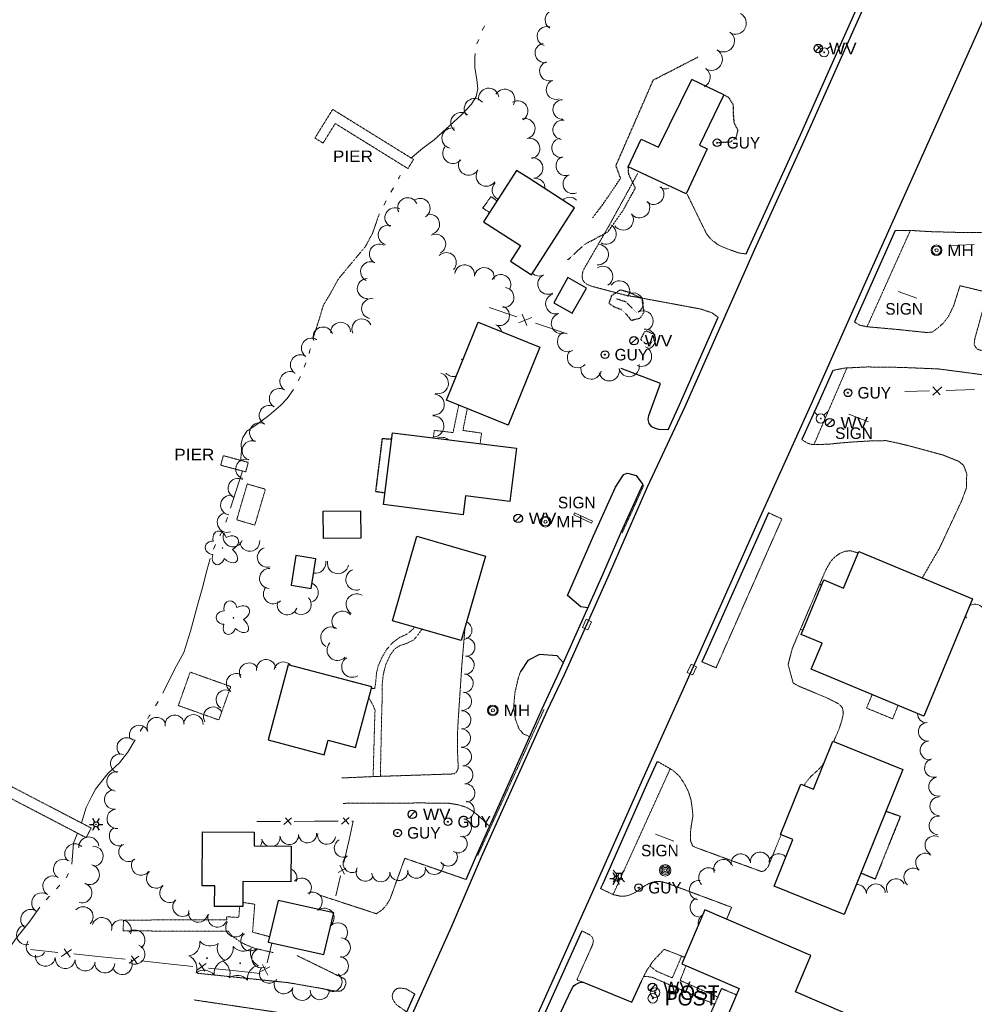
# Model space of a CAD drawing. Extents: x 386588 to 390135, y 96998 to 113606.
# Tile 52 of 93: x 388029 to 388426, y 102284 to 102694. Entities that reach past the tile are written whole.
import ezdxf
from ezdxf.enums import TextEntityAlignment as Align

# ---------------------------------------------------------------- set-up
doc = ezdxf.new("R2010")
doc.units = 0
doc.header["$MEASUREMENT"] = 0
for name, pattern in [('Wisdot1', [0.0625, 0.03125, -0.03125]), ('Wisdot3', [0.1875, 0.125, -0.0625]), ('Wisdot5', [0.1, 0.05, -0.05]), ('Wisdot6', [0.375, 0.125, -0.0625, 0.03125, -0.0625, 0.03125, -0.0625])]:
    doc.linetypes.add(name, pattern=pattern)
for name, color, linetype, lineweight in [('E_BLD', 241, 'Continuous', 25), ('E_DRN', 40, 'Continuous', 15), ('E_DTM_SlopeBottom', 3, 'Wisdot1', 25), ('E_DTM_SlopeTop', 3, 'Wisdot1', 25), ('E_DWY', 2, 'Wisdot3', 15), ('E_LAND_Vegetation', 3, 'Continuous', 15), ('E_LTG', 21, 'Continuous', 25), ('E_MISCPROP', 30, 'Continuous', 15), ('E_MISCPROP_HvyDash', 241, 'Wisdot3', 25), ('E_MISCPROP_Railing', 30, 'Continuous', 15), ('E_PATH_Sidewalk', 2, 'Wisdot5', 15), ('E_RDWY', 21, 'Continuous', 25), ('E_RDWY_AsphConc', 200, 'Continuous', 25), ('E_RDWY_C_and_G', 21, 'Continuous', 25), ('E_SGN', 21, 'Continuous', 15), ('E_STRUCT_Pier', 7, 'Wisdot3', 25), ('E_UTL_AG_Bold', 30, 'Continuous', 25), ('E_UTL_EGuyWire', 200, 'Continuous', 25), ('E_UTL_MH', 30, 'Continuous', 15), ('E_UTL_W', 5, 'Continuous', 25), ('E_UTL_WHydrant', 4, 'Continuous', 15), ('E_WTR', 4, 'Wisdot6', 15), ('E_WTR_Dock_Pier', 4, 'Wisdot3', 15), ('E_WTR_Elevations', 4, 'Continuous', 15), ('E_WTR_FlowLine', 4, 'Wisdot6', 15)]:
    doc.layers.add(name, color=color, linetype=linetype, lineweight=lineweight)
doc.styles.add('Style-dot_font5', font='dot_font5.shx')

# ---------------------------------------------------------------- blocks, each defined once
blk = doc.blocks.new('GUY')
at = {"layer": 'E_UTL_EGuyWire'}
for radius in [4, 0.5]:
    blk.add_circle((0, 0), radius, dxfattribs=at)
at = {"layer": 'E_UTL_EGuyWire', "style": 'Style-dot_font5'}
blk.add_text('GUY', height=12, dxfattribs=at).set_placement((10, 0), align=Align.MIDDLE_LEFT)
blk = doc.blocks.new('HYD')
at = {"layer": 'E_UTL_WHydrant'}
for p, q in [((-3.8, 3.8), (-8.3, 8.3)), ((3.8, 3.8), (8.3, 8.3))]:
    blk.add_line(p, q, dxfattribs=at)
for radius in [5.48, 0.42]:
    blk.add_circle((0, 0), radius, dxfattribs=at)
blk = doc.blocks.new('INLET')
at = {"layer": 'E_DRN', "flags": 128}
blk.add_lwpolyline([(-7.5, 10), (7.5, 10), (7.5, 0), (-7.5, 0)], close=True, dxfattribs=at)
blk = doc.blocks.new('LPOL')
at = {"layer": 'E_LTG'}
for p, q in [((-4, 0), (-1.5, 0)), ((-0.75, 1.3), (-2, 3.46)), ((0.75, 1.3), (2, 3.46)), ((1.5, 0), (4, 0)), ((-2, -3.46), (-0.75, -1.3)), ((2, -3.46), (0.75, -1.3))]:
    blk.add_line(p, q, dxfattribs=at)
for radius in [1.5, 1.5, 1.5, 0.125]:
    blk.add_circle((0, 0), radius, dxfattribs=at)
blk = doc.blocks.new('MH')
at = {"layer": 'E_UTL_MH'}
for radius in [5, 4, 1.5]:
    blk.add_circle((0, 0), radius, dxfattribs=at)
at = {"layer": 'E_UTL_MH', "style": 'Style-dot_font5', "width": 1.111111}
blk.add_text('MH', height=10.8, dxfattribs=at).set_placement((10, 0), align=Align.MIDDLE_LEFT)
blk = doc.blocks.new('PED')
at = {"layer": 'E_UTL_AG_Bold'}
for p, q in [((-2.5, 2.5), (-5.33, 5.33)), ((2.5, 2.5), (5.33, 5.33)), ((-2.5, -2.5), (-5.33, -5.33)), ((2.5, -2.5), (5.33, -5.33))]:
    blk.add_line(p, q, dxfattribs=at)
at = {"layer": 'E_UTL_AG_Bold', "flags": 128}
blk.add_lwpolyline([(-2.5, -2.5), (2.5, -2.5), (2.5, 2.5), (-2.5, 2.5)], close=True, dxfattribs=at)
blk = doc.blocks.new('PIER')
at = {"layer": 'E_STRUCT_Pier', "style": 'Style-dot_font5', "width": 1.111111}
blk.add_text('PIER', height=10.8, dxfattribs=at).set_placement((-16.77, -5.4))
blk = doc.blocks.new('CTRE')
at = {"layer": 'E_LAND_Vegetation'}
blk.add_circle((0, 0), 0.223, dxfattribs=at)
for centre, start, end in [((-11.97, 8.96), 280.2067, 5.97162), ((1.81, 14.92), 220.21132, 305.97623), ((13.83, 5.89), 160.21133, 245.97624), ((-13.83, -5.9), 340.21132, 65.97623), ((-1.81, -14.93), 40.21133, 125.97624)]:
    blk.add_arc(centre, 7.87, start, end, dxfattribs=at)
at = {"layer": 'E_LAND_Vegetation', "extrusion": (0, 0, -1)}
blk.add_arc((-12.03, -9.04), 7.87, 354.07279, 79.74889, dxfattribs=at)
blk = doc.blocks.new('POLE')
at = {"layer": 'E_MISCPROP'}
for radius in [4.46, 3.35, 2.23, 1.12]:
    blk.add_circle((0, 0), radius, dxfattribs=at)
blk = doc.blocks.new('SIGN')
at = {"layer": 'E_SGN', "lineweight": 13, "style": 'Style-dot_font5'}
blk.add_text('SIGN', height=12, dxfattribs=at).set_placement((0, 0), align=Align.MIDDLE_CENTER)
blk = doc.blocks.new('DTRE')
at = {"layer": 'E_LAND_Vegetation'}
blk.add_circle((-0.18, 0), 0.183, dxfattribs=at)
for centre, major_axis, ratio in [((-1.87, 5.32), (1.36, -4.98), 0.782863), ((4.06, 2.74), (-5.27, -2.93), 0.691916), ((-5.87, 0.15), (4.93, -0.12), 0.832022), ((-2.49, -5.24), (1.8, 4.86), 0.716896), ((3.54, -3.71), (-5.01, 4.58), 0.560249)]:
    blk.add_ellipse(centre, major_axis=major_axis, ratio=ratio, start_param=1.570796, end_param=4.712389, dxfattribs=at)
blk = doc.blocks.new('WV')
at = {"layer": 'E_UTL_W'}
blk.add_line((-2.83, -2.83), (2.83, 2.83), dxfattribs=at)
blk.add_circle((0, 0), 4, dxfattribs=at)
at = {"layer": 'E_UTL_W', "style": 'Style-dot_font5', "width": 1.111111}
blk.add_text('WV', height=10.8, dxfattribs=at).set_placement((10, 0), align=Align.MIDDLE_LEFT)

msp = doc.modelspace()

# ---------------------------------------------------------------- linework, layer by layer
at = {"layer": 'E_BLD', "ltscale": 5}
for p, q in [((388294.56, 102640.76), (388308.44, 102668.87)), ((388321.78, 102662.56), (388308.44, 102668.87)), ((388321.78, 102662.56), (388311.55, 102641.57)), ((388281.93, 102632.66), (388287.32, 102644.16)), ((388287.32, 102644.16), (388294.56, 102640.76)), ((388311.55, 102641.57), (388314.73, 102640.13)), ((388314.73, 102640.13), (388305.97, 102621.38)), ((388235.38, 102631.1), (388221.61, 102609.76)), ((388240.47, 102627.81), (388235.38, 102631.1)), ((388235.38, 102631.1), (388235.38, 102631.1)), ((388305.97, 102621.38), (388281.93, 102632.66)), ((388259.54, 102615.51), (388240.47, 102627.81)), ((388240.47, 102627.81), (388240.47, 102627.81)), ((388241.58, 102587.68), (388259.54, 102615.51)), ((388259.54, 102615.51), (388259.54, 102615.51)), ((388221.61, 102609.76), (388237.04, 102599.8)), ((388237.04, 102599.8), (388232.85, 102593.31)), ((388237.04, 102599.8), (388237.04, 102599.8)), ((388232.85, 102593.31), (388232.85, 102593.31)), ((388232.85, 102593.31), (388241.58, 102587.68)), ((388256.81, 102586.48), (388250.88, 102576.05)), ((388264.56, 102582.07), (388256.81, 102586.48)), ((388258.63, 102571.64), (388264.56, 102582.07)), ((388250.88, 102576.05), (388258.63, 102571.64)), ((388206.28, 102535.53), (388219.42, 102567.94)), ((388219.42, 102567.94), (388219.42, 102567.94)), ((388219.42, 102567.94), (388245.13, 102557.52)), ((388245.13, 102557.52), (388231.98, 102525.11)), ((388245.13, 102557.52), (388245.13, 102557.52)), ((388231.98, 102525.11), (388206.28, 102535.53)), ((388231.98, 102525.11), (388231.98, 102525.11)), ((388179.99, 102492), (388183.74, 102521.94)), ((388183.74, 102521.94), (388235.33, 102515.49)), ((388183.74, 102521.94), (388183.74, 102521.94)), ((388235.33, 102515.49), (388232.56, 102493.35)), ((388235.33, 102515.49), (388235.33, 102515.49)), ((388214.21, 102495.65), (388213.23, 102487.83)), ((388232.56, 102493.35), (388214.21, 102495.65)), ((388214.21, 102495.65), (388214.21, 102495.65)), ((388213.23, 102487.83), (388179.99, 102492)), ((388154.95, 102489.33), (388170.45, 102489.45)), ((388155.04, 102477.87), (388154.95, 102489.33)), ((388170.45, 102489.45), (388170.54, 102477.99)), ((388213.23, 102487.83), (388213.23, 102487.83)), ((388170.54, 102477.99), (388155.04, 102477.87)), ((388183.74, 102443.7), (388193.86, 102478.83)), ((388193.86, 102478.83), (388222.43, 102470.61)), ((388143.59, 102470.81), (388141.58, 102458.53)), ((388151.87, 102469.46), (388143.59, 102470.81)), ((388143.59, 102470.81), (388143.59, 102470.81)), ((388149.87, 102457.18), (388151.87, 102469.46)), ((388151.87, 102469.46), (388151.87, 102469.46)), ((388222.43, 102470.61), (388212.32, 102435.47)), ((388222.43, 102470.61), (388222.43, 102470.61)), ((388371.54, 102457.24), (388377.91, 102472.53)), ((388377.91, 102472.53), (388377.91, 102472.53)), ((388377.91, 102472.53), (388425.28, 102452.77)), ((388141.58, 102458.53), (388149.87, 102457.18)), ((388149.87, 102457.18), (388149.87, 102457.18)), ((388353.88, 102437.99), (388363.33, 102460.66)), ((388363.33, 102460.66), (388363.33, 102460.66)), ((388363.33, 102460.66), (388371.54, 102457.24)), ((388371.54, 102457.24), (388371.54, 102457.24)), ((388425.28, 102452.77), (388404.92, 102403.95)), ((388212.32, 102435.47), (388183.74, 102443.7)), ((388183.74, 102443.7), (388183.74, 102443.7)), ((388362.62, 102434.35), (388353.88, 102437.99)), ((388212.32, 102435.47), (388212.32, 102435.47)), ((388358.09, 102423.48), (388362.62, 102434.35)), ((388362.62, 102434.35), (388362.62, 102434.35)), ((388140.35, 102425.41), (388132, 102394.1)), ((388175.14, 102416.13), (388140.35, 102425.41)), ((388140.35, 102425.41), (388140.35, 102425.41)), ((388404.92, 102403.95), (388358.09, 102423.48)), ((388168.41, 102390.9), (388175.14, 102416.13)), ((388175.14, 102416.13), (388175.14, 102416.13)), ((388404.92, 102403.95), (388404.92, 102403.95)), ((388132, 102394.1), (388155.38, 102387.87)), ((388155.38, 102387.87), (388157, 102393.94)), ((388157, 102393.94), (388157, 102393.94)), ((388157, 102393.94), (388168.41, 102390.9)), ((388359.03, 102373.61), (388367.07, 102393.51)), ((388367.07, 102393.51), (388396.18, 102381.76)), ((388155.38, 102387.87), (388155.38, 102387.87)), ((388396.18, 102381.76), (388371.85, 102321.49)), ((388396.18, 102381.76), (388396.18, 102381.76)), ((388345.29, 102354.68), (388353.79, 102375.72)), ((388353.79, 102375.72), (388359.03, 102373.61)), ((388104.49, 102333.36), (388104.61, 102355.78)), ((388104.61, 102355.78), (388104.61, 102355.78)), ((388104.61, 102355.78), (388126.23, 102355.65)), ((388126.23, 102355.65), (388126.2, 102350)), ((388126.23, 102355.65), (388126.23, 102355.65)), ((388350.46, 102352.59), (388345.29, 102354.68)), ((388342.66, 102333.27), (388350.46, 102352.59)), ((388126.2, 102350), (388126.2, 102350)), ((388126.2, 102350), (388141.54, 102349.92)), ((388141.54, 102349.92), (388141.45, 102335)), ((388141.54, 102349.92), (388141.54, 102349.92)), ((388121.53, 102335.11), (388121.47, 102324.75)), ((388141.45, 102335), (388121.53, 102335.11)), ((388109.75, 102333.33), (388104.49, 102333.36)), ((388109.7, 102324.82), (388109.75, 102333.33)), ((388371.85, 102321.49), (388342.66, 102333.27)), ((388121.47, 102324.75), (388109.7, 102324.82)), ((388313.81, 102323.36), (388304.16, 102300.85)), ((388357.98, 102304.42), (388313.81, 102323.36)), ((388313.81, 102323.36), (388313.81, 102323.36)), ((388371.85, 102321.49), (388371.85, 102321.49)), ((388351.51, 102289.32), (388357.98, 102304.42)), ((388357.98, 102304.42), (388357.98, 102304.42)), ((388304.16, 102300.85), (388328.1, 102290.59)), ((388328.1, 102290.59), (388319.46, 102270.44)), ((388328.1, 102290.59), (388328.1, 102290.59)), ((388372.56, 102280.29), (388351.51, 102289.32))]:
    msp.add_line(p, q, dxfattribs=at)
at = {"layer": 'E_BLD'}
msp.add_polyline3d([(388132, 102309.86, 1606.2), (388155.14, 102304.79, 1605.73), (388159.29, 102322.19, 1606.38), (388136.16, 102327.28, 1606.2)], close=True, dxfattribs=at)
at = {"layer": 'E_DTM_SlopeBottom', "flags": 128}
for points in [[(388278.53, 102581.33), (388274.9, 102578.84)], [(388282.59, 102580.22), (388278.53, 102581.33)], [(388287.68, 102577.71), (388282.59, 102580.22)], [(388274.9, 102578.84), (388273.88, 102575.87)], [(388273.88, 102575.87), (388275.85, 102574.46)], [(388288.51, 102572.21), (388287.68, 102577.71)], [(388275.85, 102574.46), (388279.04, 102573.23)], [(388279.04, 102573.23), (388281.26, 102571.11)], [(388286.99, 102569.71), (388288.51, 102572.21)], [(388281.26, 102571.11), (388283.17, 102568.72)], [(388283.17, 102568.72), (388286.99, 102569.71)]]:
    msp.add_lwpolyline(points, dxfattribs=at)
at = {"layer": 'E_DTM_SlopeTop', "flags": 128}
for points in [[(388267.1, 102611.38), (388270.91, 102616.39), (388274.38, 102621.37), (388278.75, 102627.92), (388276.81, 102633.1), (388292.35, 102668.72), (388299.81, 102672.58), (388311.11, 102678.37)], [(388321.78, 102662.56), (388323.64, 102661.57), (388325.56, 102658.49), (388325.57, 102655.24), (388325.88, 102651.08), (388327.57, 102647.7), (388326.68, 102644.7), (388324.52, 102642.92), (388319.61, 102642.56)], [(388256.76, 102593.9), (388263.83, 102600.36), (388273.43, 102605.52), (388279.67, 102614.28), (388284.91, 102623.77), (388282.12, 102629.45), (388281.93, 102632.66)], [(388285.56, 102571.77), (388281.16, 102576.29), (388276.85, 102577.71)]]:
    msp.add_lwpolyline(points, dxfattribs=at)
msp.add_lwpolyline([(388288.67, 102563.85), (388287.05, 102560.87), (388289.12, 102559.04), (388291.6, 102559.48), (388292.63, 102560.58), (388293.02, 102562.7), (388289.55, 102564.25)], close=True, dxfattribs=at)
at = {"layer": 'E_DWY', "flags": 128}
for points in [[(388393.03, 102606.07), (388398.97, 102606.16), (388407.16, 102605.64), (388421.48, 102605.24), (388436.77, 102605.41), (388439.77, 102605.79), (388442.02, 102606.54), (388444.08, 102608.79), (388445.34, 102611.27), (388446.03, 102613.42), (388444.96, 102615.14), (388443.22, 102616.16), (388438.05, 102618.65), (388435.12, 102620.15), (388433.94, 102621.43), (388433.45, 102623.99), (388433.7, 102627.26), (388434.98, 102631.25), (388437.71, 102638.83), (388440.43, 102642.86), (388446.53, 102650.77), (388451.89, 102656.09), (388459.18, 102662.5), (388464.91, 102668.72), (388470.33, 102676), (388477.38, 102686.58), (388483.58, 102696.87), (388487.65, 102703.03), (388491.9, 102707.7), (388495.47, 102711.08), (388499.94, 102714.81), (388503.12, 102717.44), (388505.9, 102719.82), (388506.36, 102720.44), (388510.75, 102724.24), (388514.76, 102728.45), (388515.24, 102729.16)], [(388319.33, 102569.98), (388316.76, 102571.85), (388312.02, 102573.43), (388296.42, 102576.33), (388280.39, 102579.27), (388272.36, 102581.39), (388266.47, 102582.95), (388264.75, 102583.69), (388263.44, 102584.74), (388262.85, 102585.85), (388262.71, 102587.64), (388263.15, 102589.48), (388273.9, 102608.07), (388285.87, 102629.88)], [(388331, 102596.33), (388327.96, 102596.75), (388323.44, 102598.35), (388319.56, 102599.99), (388316.57, 102602.22), (388314.5, 102604.73), (388306.5, 102621.1)], [(388367.09, 102547.87), (388372.09, 102548.86), (388381.51, 102549.31), (388395.89, 102549.12), (388410.95, 102548.49), (388424.58, 102546.73), (388439.76, 102544.59), (388440.82, 102544.82), (388442.99, 102553.14), (388442.48, 102554.11), (388428.75, 102556.22), (388427.05, 102556.81), (388425.9, 102558.6), (388426.21, 102561.15), (388431.57, 102580.33), (388420.02, 102583.11), (388417.36, 102574.68), (388415.18, 102570.25), (388412.88, 102567.33), (388410.38, 102565.19), (388408.46, 102563.81), (388406.17, 102563.63), (388393.94, 102564.92), (388381.3, 102566.03), (388378.14, 102566.73), (388376.08, 102568.08)], [(388354.16, 102519.09), (388356.48, 102517.63), (388358.11, 102517.11), (388360.78, 102517.03), (388365.53, 102517.18), (388370.9, 102517.74), (388376.35, 102518.16), (388383.04, 102518.54), (388389.16, 102518.65), (388393.78, 102517.71), (388399.81, 102516.23), (388413.16, 102512.58), (388419.49, 102510.04), (388421.57, 102508.32), (388422.85, 102504.89), (388422.67, 102498.88), (388420.82, 102493.83), (388411.35, 102473.61), (388408.61, 102468.92), (388404.32, 102461.51)], [(388312.6, 102426.59), (388318.49, 102424.11), (388345.87, 102486.06), (388340.37, 102488.64)], [(388377.59, 102471.77), (388376.75, 102472.15), (388374.39, 102472.83), (388372.17, 102472.59), (388369.93, 102471.69), (388367.95, 102470.24), (388366.15, 102468.37), (388364.12, 102464.75), (388350.2, 102432.13), (388348.48, 102425.43), (388350.59, 102417.8), (388352.78, 102416.53), (388364.86, 102411.47), (388365.66, 102411.07)], [(388210.81, 102396.52), (388211.13, 102402.43), (388211.73, 102411.42), (388212.62, 102424.99), (388213.95, 102440.46), (388213.82, 102440.7)], [(388241, 102395.39), (388238.21, 102396.59), (388236.46, 102398.69), (388234.92, 102402.76), (388234.23, 102407.9), (388234.72, 102413.71), (388236.18, 102419.96), (388237.14, 102422.72)], [(388365.66, 102411.07), (388369.67, 102409.03), (388371.09, 102407.48), (388371.49, 102405.13), (388370.79, 102402.05), (388369.69, 102398.64), (388367.42, 102393.37)], [(388210.81, 102396.52), (388210.91, 102387.42), (388211.16, 102382.39), (388210.48, 102380.82), (388209.47, 102379.95), (388175.71, 102378.84), (388162.69, 102378.26)], [(388345.52, 102354.59), (388340.21, 102341.43), (388338.69, 102339.66), (388337.49, 102339.27), (388310.15, 102349.28), (388308.65, 102350.03), (388307.83, 102352.27), (388307.79, 102355.52), (388308.2, 102358.65), (388308.85, 102362.31), (388308.66, 102364.82), (388308.03, 102369.17), (388306.98, 102372.56), (388305.43, 102375.68), (388303.23, 102378.98), (388300.98, 102381.04), (388299.45, 102382.07), (388293.99, 102385.18)], [(388363.74, 102385.25), (388362.64, 102383.37), (388360.77, 102381.42), (388357.87, 102378.82), (388355.63, 102376.04), (388355.17, 102375.17)], [(388163.22, 102367.7), (388196.04, 102367.86), (388207.39, 102367.73), (388211.19, 102367.09), (388214.37, 102366.11), (388216.63, 102364.84), (388219.78, 102362.35), (388224.25, 102358.03)], [(388153.94, 102329.35), (388177.05, 102321.77), (388179.32, 102323.24), (388181.05, 102325.11), (388182.72, 102327.76), (388188.9, 102344.84), (388214.42, 102336.01)], [(388270.42, 102332.23), (388275.66, 102329.71), (388278.38, 102329.13), (388280.55, 102329.08), (388282.04, 102329.41), (388284.62, 102330.48), (388287.84, 102332.75), (388289.77, 102333.91), (388291.51, 102334.7), (388293.49, 102335.21), (388295.81, 102335.1), (388298.25, 102334.42), (388324.93, 102324.44), (388322.88, 102319.47)], [(388263.14, 102293.22), (388260.52, 102294.26), (388267.16, 102309.06), (388267.4, 102310.67), (388266.93, 102312), (388266.3, 102312.75), (388262.54, 102314.69)], [(388305.35, 102303.64), (388296.91, 102306.97), (388292.18, 102301.98), (388289.78, 102298.4), (388288.4, 102295.77), (388287.43, 102293.76)], [(388102.47, 102297), (388140.31, 102293.08), (388153.25, 102290.84), (388159.7, 102289.6), (388162.09, 102289.5), (388163.59, 102290.63), (388164.44, 102292.72), (388164.18, 102294.21), (388163.63, 102294.75), (388144.05, 102304.34)], [(388193.05, 102288.35), (388189.51, 102290.48), (388187.25, 102290.8), (388185.74, 102290.69), (388184.65, 102289.88), (388184, 102288.89), (388183.66, 102287.71), (388183.84, 102286.35), (388184.68, 102284.83), (388185.56, 102283.75), (388189.71, 102280.91)], [(388182.81, 102265.58), (388179.4, 102268.26), (388175.23, 102270.89), (388169.65, 102273.92), (388162.56, 102276.04), (388151.04, 102278.4), (388133.51, 102281.08), (388101.02, 102285.91)]]:
    msp.add_lwpolyline(points, dxfattribs=at)
at = {"layer": 'E_LAND_Vegetation'}
for centre, radius, start, end in [((388251.37, 102693.79), 4.07, 57.9666, 237.9666), ((388326.51, 102692.35), 4.56, 241.0244, 61.0244), ((388248.07, 102686.95), 4.07, 72.6364, 252.6364), ((388321.6, 102684.95), 4.56, 234.971, 54.971), ((388247.19, 102679.97), 4.07, 99.8312, 279.8312), ((388316.55, 102677.26), 4.56, 237.4279, 57.4279), ((388249.1, 102672.42), 4.07, 109.6954, 289.6954), ((388311.49, 102669.9), 4.56, 297.6328, 52.8823), ((388251.84, 102664.74), 4.07, 109.4297, 289.4297), ((388223.84, 102661.08), 4.26, 9.2068, 189.2068), ((388230.48, 102660.64), 4.26, 328.5548, 148.5548), ((388217.91, 102656.78), 4.26, 39.6164, 219.6164), ((388235.93, 102655.8), 4.26, 299.9967, 119.9967), ((388254.63, 102656.46), 4.07, 91.0756, 271.0756), ((388212.27, 102650.98), 4.26, 50.6063, 230.6063), ((388238.85, 102648.47), 4.26, 284.0794, 104.0794), ((388254.61, 102648), 4.07, 81.3457, 261.3457), ((388208.62, 102644.52), 4.26, 76.5177, 256.5177), ((388240.86, 102640.23), 4.26, 283.412, 103.412), ((388254.12, 102640.45), 4.07, 96.9266, 276.9266), ((388208.94, 102638.23), 4.26, 141.2303, 321.2303), ((388215.49, 102633.36), 4.26, 150.7505, 330.7505), ((388242.13, 102632.08), 4.26, 276.2565, 96.2565), ((388255.91, 102632.98), 4.07, 109.5081, 289.5081), ((388222.86, 102628.77), 4.26, 145.4516, 325.4516), ((388258.84, 102625.5), 4.07, 112.877, 292.877), ((388229.54, 102622.95), 4.26, 134.4416, 243.7757), ((388243.06, 102623.61), 4.26, 357.1756, 96.2565), ((388292.53, 102621.17), 4.25, 226.776, 46.776), ((388297.41, 102627.67), 4.25, 236.7121, 289.0941), ((388190.1, 102615.6), 4.15, 25.2467, 205.2467), ((388195.29, 102615.32), 4.15, 303.0512, 123.0512), ((388257.47, 102615.86), 4.07, 45.4931, 135.4433), ((388286.63, 102615.58), 4.25, 216.6353, 36.6353), ((388184.78, 102611.45), 4.15, 60.7482, 240.7482), ((388199.26, 102608.71), 4.15, 286.7761, 106.7761), ((388279.81, 102610.52), 4.25, 216.2679, 36.2679), ((388181.95, 102604.21), 4.15, 74.5492, 254.5492), ((388201.81, 102600.44), 4.15, 297.6406, 117.6406), ((388272.67, 102604.62), 4.25, 240.7425, 60.7425), ((388178.3, 102596.31), 4.15, 61.0555, 241.0555), ((388269.44, 102596.08), 4.25, 263.3501, 83.3501), ((388206.2, 102592.75), 4.15, 315.1659, 135.1659), ((388174.66, 102588.98), 4.15, 64.2993, 244.2993), ((388213.84, 102587.66), 4.15, 352.8514, 172.8514), ((388222.01, 102586.51), 4.15, 351.4405, 171.4405), ((388244.83, 102591.41), 4.25, 227.6092, 294.8455), ((388271.32, 102586.95), 4.25, 300.4097, 120.4097), ((388173.28, 102581.92), 4.15, 90.7863, 270.7863), ((388228.87, 102583.61), 4.15, 330.0049, 150.0049), ((388248.49, 102583.78), 4.25, 115.9631, 295.9631), ((388278.28, 102580.91), 4.25, 325.7753, 145.7753), ((388230.19, 102578.24), 4.15, 261.3723, 81.3723), ((388283.94, 102575.87), 4.25, 299.0302, 119.0302), ((388175.03, 102573.58), 4.15, 79.8217, 259.8217), ((388251.76, 102575.6), 4.25, 106.3697, 286.3697), ((388228.32, 102570.69), 4.15, 247.876, 67.876), ((388254.14, 102567.4), 4.25, 105.3604, 285.3604), ((388288.07, 102568.44), 4.25, 299.0302, 119.0302), ((388162.21, 102563.76), 4.15, 2.5276, 182.5276), ((388171.03, 102565.12), 4.15, 24.7587, 204.7587), ((388154.86, 102561.77), 4.15, 20.2646, 200.2646), ((388225.19, 102563), 4.15, 13.5317, 67.876), ((388256.66, 102559.89), 4.25, 121.0024, 301.0024), ((388288.97, 102560.82), 4.25, 275.9046, 95.9046), ((388149.99, 102557.15), 4.15, 56.466, 236.466), ((388260.84, 102553.17), 4.25, 137.2669, 317.2669), ((388287.4, 102553.79), 4.25, 245.8278, 65.8278), ((388145.41, 102550.23), 4.15, 56.466, 236.466), ((388209.25, 102549.68), 4.37, 31.9647, 41.7056), ((388141.03, 102543.25), 4.15, 58.2678, 238.2678), ((388266.45, 102548.46), 4.25, 168.1778, 348.1778), ((388273.96, 102547.75), 4.25, 191.9333, 11.9333), ((388282.28, 102549.51), 4.25, 191.9333, 11.9333), ((388202.68, 102542.53), 4.37, 254.6935, 74.6935), ((388209.25, 102549.68), 4.37, 221.7056, 283.8898), ((388136.67, 102536.2), 4.15, 58.2678, 238.2678), ((388200.98, 102533.64), 4.37, 264.4879, 84.4879), ((388132.45, 102529.17), 4.15, 61.1319, 241.1319), ((388200.81, 102524.6), 4.37, 273.5006, 93.5006), ((388128.44, 102521.9), 4.15, 61.1319, 241.1319), ((388125.33, 102514.5), 4.15, 68.6151, 248.6151), ((388204.23, 102515.67), 4.37, 50.2351, 115.4938), ((388122.67, 102506.78), 4.15, 72.4804, 252.4804), ((388119.51, 102498.81), 4.15, 63.343, 243.343), ((388116.37, 102491.81), 4.15, 80.6081, 260.6081), ((388114.98, 102484.6), 4.15, 109.5973, 289.5973), ((388117.4, 102478.62), 4.15, 157.8695, 337.8695), ((388124.38, 102476.74), 4.15, 184.444, 4.444), ((388131.64, 102470.11), 4.15, 107.8283, 287.8283), ((388132.54, 102461.3), 4.15, 87.6552, 267.6552), ((388151.65, 102467.82), 4.39, 260.1515, 9.5174), ((388161.08, 102467.63), 4.39, 169.5025, 349.5025), ((388168.73, 102460.8), 4.39, 109.6977, 289.6977), ((388134.19, 102454.88), 4.15, 136.7108, 316.7108), ((388148.75, 102455.42), 4.15, 291.1333, 69.3891), ((388145.8, 102450.42), 4.15, 223.7318, 43.7318), ((388168.83, 102450.53), 4.39, 59.0794, 239.0794), ((388139.97, 102450.31), 4.15, 160.8116, 340.8116), ((388426.28, 102446.53), 4.07, 24.9184, 121.9258), ((388162.96, 102443.3), 4.39, 41.3124, 221.3124), ((388426.28, 102446.53), 4.07, 192.8048, 204.9184), ((388419.26, 102442.89), 4.07, 31.8218, 41.8475), ((388158.3, 102436.73), 4.39, 59.4418, 239.4418), ((388213.07, 102439.72), 3.79, 283.1106, 67.1222), ((388214.32, 102432.75), 3.79, 267.8547, 87.8547), ((388160.92, 102431.52), 4.39, 137.0824, 317.0824), ((388167.01, 102424.54), 4.39, 121.6996, 301.6996), ((388214.01, 102425.21), 3.79, 266.8461, 86.8461), ((388124.06, 102422.11), 4.03, 31.0059, 211.0059), ((388131.16, 102423.54), 4.03, 8.3177, 188.3177), ((388138.4, 102422.51), 4.03, 40.1622, 167.9052), ((388118.64, 102417.69), 4.03, 57.9383, 237.9383), ((388213.59, 102417.64), 3.79, 266.8461, 86.8461), ((388166.42, 102413.95), 4.39, 67.2945, 82.8326), ((388114.37, 102410.86), 4.03, 58.342, 238.342), ((388212.87, 102410.18), 3.79, 263.8246, 83.8246), ((388109.12, 102403.8), 4.03, 32.0828, 212.0828), ((388093.11, 102400.39), 4.03, 7.7553, 187.7553), ((388100.89, 102400.59), 4.03, 359.676, 179.676), ((388212.61, 102402.45), 3.79, 268.8383, 88.8383), ((388406.29, 102405.09), 3.92, 181.1572, 267.0876), ((388078.27, 102396.14), 4.03, 24.0309, 204.0309), ((388085.64, 102399.43), 4.03, 24.0309, 204.0309), ((388406.61, 102397.5), 3.92, 94.4369, 274.4369), ((388212.46, 102394.87), 3.79, 268.8383, 88.8383), ((388073.12, 102391), 4.03, 46.5041, 226.5041), ((388407.38, 102389.76), 3.92, 96.5974, 276.5974), ((388070.41, 102384.25), 4.03, 69.3718, 249.3718), ((388212.9, 102387.15), 3.79, 273.771, 93.771), ((388213.48, 102379.53), 3.79, 275.7407, 95.7407), ((388409.22, 102382.44), 3.92, 105.5985, 285.5985), ((388068.9, 102376.81), 4.03, 82.5163, 262.5163), ((388214.24, 102371.99), 3.79, 275.7407, 95.7407), ((388410.93, 102374.65), 3.92, 101.4651, 281.4651), ((388067.93, 102369.29), 4.03, 97.0434, 277.0434), ((388213.96, 102364.85), 3.79, 262.8067, 82.8067), ((388411.43, 102366.49), 3.92, 90.4975, 270.4975), ((388068.92, 102361.29), 4.03, 97.0434, 277.0434), ((388212.82, 102357.55), 3.79, 256.8721, 76.8721), ((388411.1, 102358.48), 3.92, 84.7461, 264.7461), ((388069.91, 102354.05), 4.03, 119.5174, 299.5174), ((388140.81, 102354.34), 3.79, 186.0307, 6.0307), ((388148.41, 102355.04), 3.79, 184.4323, 4.4323), ((388156.39, 102354.45), 3.79, 168.5024, 348.5024), ((388051.52, 102346.72), 4.17, 45.1723, 225.1723), ((388057.35, 102349.54), 4.17, 4.4442, 184.4442), ((388073.86, 102347.49), 4.03, 131.0944, 311.0944), ((388125.69, 102352.18), 3.79, 324.7059, 9.7556), ((388133.16, 102353.46), 3.79, 189.7556, 247.0135), ((388133.16, 102353.46), 3.79, 292.3366, 9.7556), ((388163.31, 102349.08), 3.79, 116.8265, 296.8265), ((388211.1, 102350.86), 3.79, 236.148, 56.148), ((388409.39, 102350.26), 3.92, 63.9761, 243.9761), ((388059.17, 102345.68), 4.17, 271.5059, 91.5059), ((388206.98, 102345.39), 3.79, 214.4529, 34.4529), ((388328.74, 102342.6), 4.06, 4.9966, 184.9966), ((388336.82, 102343.31), 4.06, 4.9966, 184.9966), ((388344.47, 102342.65), 4.06, 41.0633, 172.4815), ((388405.49, 102343.02), 3.92, 51.6223, 231.6223), ((388046.81, 102340.29), 4.17, 55.5107, 235.5107), ((388057.57, 102338.05), 4.17, 256.0022, 76.0022), ((388079.11, 102341.83), 4.03, 140.9096, 320.9096), ((388166.98, 102342.7), 3.79, 123.7863, 303.7863), ((388201.14, 102341.89), 3.79, 192.0931, 12.0931), ((388321.54, 102340.29), 4.06, 20.6106, 200.6106), ((388085.4, 102336.41), 4.03, 133.4316, 313.4316), ((388139.97, 102336.61), 4.03, 338.8773, 67.8629), ((388172.41, 102339.08), 3.79, 152.6852, 332.6852), ((388178.96, 102338.81), 3.79, 181.9132, 1.9132), ((388186.36, 102339.38), 3.79, 186.7256, 6.7256), ((388193.72, 102340.3), 3.79, 192.0931, 12.0931), ((388315.3, 102336.83), 4.06, 45.3591, 225.3591), ((388400.62, 102336.87), 3.92, 51.6223, 231.6223), ((388042.37, 102333.31), 4.17, 57.9683, 237.9683), ((388054.47, 102330.42), 4.17, 253.7155, 73.7155), ((388145.96, 102332.57), 4.03, 317.4208, 137.4208), ((388311.39, 102331.58), 4.06, 83.8182, 263.8182), ((388377.18, 102329.97), 3.92, 2.123, 94.831), ((388385.03, 102330.26), 3.92, 2.123, 182.123), ((388393.35, 102332.42), 3.92, 26.9964, 206.9964), ((388037.72, 102326.28), 4.17, 55.3898, 235.3898), ((388090.93, 102330.41), 4.03, 130.348, 310.348), ((388150.53, 102326.76), 4.03, 299.7201, 119.7201), ((388096.35, 102324.66), 4.03, 135.2059, 315.2059), ((388311.68, 102324.44), 4.06, 108.4767, 282.8315), ((388033.15, 102319.38), 4.17, 57.3199, 237.3199), ((388054.97, 102320.48), 4.17, 315.6057, 135.6057), ((388102.88, 102322.22), 4.03, 167.3378, 347.3378), ((388110.91, 102320.17), 4.03, 159.9916, 339.9916), ((388155.41, 102320.04), 4.03, 307.5456, 127.5456), ((388062.8, 102315.99), 4.17, 342.3755, 162.3755), ((388070.85, 102315.01), 4.17, 337.8753, 157.8753), ((388118.36, 102316.09), 4.03, 144.6342, 324.6342), ((388161.06, 102313.99), 4.03, 314.243, 134.243), ((388315.09, 102317.82), 4.06, 125.9432, 190.9281), ((388031.46, 102312.96), 4.17, 103.6557, 283.6557), ((388076.55, 102310.83), 4.17, 308.1284, 128.1284), ((388124.6, 102310.28), 4.03, 128.1316, 308.1316), ((388035.47, 102307.95), 4.17, 145.5766, 325.5766), ((388162.23, 102307.68), 4.03, 267.9842, 87.9842), ((388076.52, 102304.91), 4.17, 246.4591, 66.4592), ((388129.21, 102303.28), 4.03, 117.0605, 297.0605), ((388039.25, 102304.04), 4.17, 173.4771, 353.4771), ((388047.55, 102303.09), 4.17, 173.4771, 353.4771), ((388055.84, 102302.14), 4.17, 173.4771, 353.4771), ((388064.02, 102301.28), 4.17, 176.9425, 356.9425), ((388071.29, 102300.64), 4.17, 209.3865, 29.3865), ((388161.4, 102299.98), 4.03, 259.1804, 79.1804), ((388132.45, 102296.81), 4.03, 142.6147, 322.6147), ((388138.5, 102292.46), 4.03, 160.2952, 340.2952), ((388158.74, 102293.43), 4.03, 234.1987, 54.1987), ((388146.09, 102289.74), 4.03, 160.2952, 340.2952), ((388153.47, 102290.02), 4.03, 181.3704, 1.3704)]:
    msp.add_arc(centre, radius, start, end, dxfattribs=at)
at = {"layer": 'E_MISCPROP'}
for centre, radius in [((388293.1, 102288.92), 2), ((388293.1, 102288.92), 0.25), ((388292.14, 102286.58), 2), ((388292.14, 102286.58), 0.25)]:
    msp.add_circle(centre, radius, dxfattribs=at)
at = {"layer": 'E_MISCPROP_HvyDash', "flags": 128}
for points in [[(388224.08, 102613.59), (388221.42, 102615.44), (388224.79, 102620.24), (388227.22, 102618.45)], [(388183.4, 102519.24), (388179.43, 102519.38), (388176.73, 102497.54), (388180.6, 102496.94)], [(388389.2, 102364.46), (388395.21, 102362.33), (388384.68, 102336.18), (388378.77, 102338.64)], [(388326.96, 102287.93), (388320.72, 102290.61), (388312.76, 102272.59), (388325.41, 102266.99), (388325.74, 102267.75)]]:
    msp.add_lwpolyline(points, dxfattribs=at)
at = {"layer": 'E_MISCPROP_Railing', "ltscale": 5}
for p, q in [((388236.24, 102567.62), (388241.85, 102569.93)), ((388237.72, 102571.32), (388239.73, 102566.53)), ((388408.66, 102537.61), (388412.44, 102541.1)), ((388408.74, 102541), (388411.75, 102537.77)), ((388141.78, 102361.68), (388138.58, 102358.87)), ((388141.64, 102358.88), (388139.22, 102361.61)), ((388165.79, 102361.77), (388162.6, 102358.97)), ((388165.65, 102358.98), (388163.23, 102361.7)), ((388161.16, 102338.96), (388164.37, 102340.68)), ((388163.84, 102338.18), (388161.85, 102341.93)), ((388050.1, 102306.89), (388046.03, 102304)), ((388049.6, 102303.64), (388047.1, 102307.12)), ((388078.17, 102304.06), (388074.1, 102301.18)), ((388077.67, 102300.82), (388075.18, 102304.3)), ((388105.71, 102297.79), (388103.24, 102301.28)), ((388106.24, 102301.03), (388102.14, 102298.17)), ((388132.77, 102299.66), (388128.98, 102297.66)), ((388129.62, 102300.6), (388131.92, 102296.17))]:
    msp.add_line(p, q, dxfattribs=at)
at = {"layer": 'E_MISCPROP_Railing', "flags": 128}
for points in [[(388416.46, 102599.86), (388425.9, 102600.33)], [(388223.98, 102574.02), (388235.58, 102570.1)], [(388243.25, 102567.51), (388256.44, 102563.05)], [(388397, 102539.1), (388407.4, 102539.39)], [(388414.27, 102539.58), (388426.09, 102539.91)], [(388137.11, 102360.16), (388127.35, 102360.12)], [(388151.36, 102360.22), (388142.78, 102360.18)], [(388161.12, 102360.25), (388151.36, 102360.22)], [(388165.67, 102352.57), (388167.46, 102360.28), (388166.79, 102360.27)], [(388163.45, 102343.07), (388165.67, 102352.57)], [(388160.21, 102329.19), (388162.16, 102337.54)], [(388133.58, 102309.52), (388131.61, 102301.33)], [(388044.46, 102305.68), (388033.05, 102306.83)], [(388061.13, 102304.01), (388051.09, 102305.02)], [(388072.53, 102302.86), (388061.13, 102304.01)], [(388089.19, 102301.1), (388079.16, 102302.18)], [(388100.59, 102299.87), (388089.19, 102301.1)], [(388117.24, 102298.07), (388107.22, 102299.15)], [(388128.64, 102296.84), (388117.24, 102298.07)]]:
    msp.add_lwpolyline(points, dxfattribs=at)
at = {"layer": 'E_PATH_Sidewalk', "flags": 128}
for points in [[(388399.37, 102606.13), (388381.33, 102566.03)], [(388359.24, 102517.07), (388372.95, 102548.9)], [(388211.37, 102533.46), (388208.98, 102522), (388201.18, 102522.92), (388200.71, 102519.82)], [(388214.91, 102532.03), (388213.09, 102522.9), (388220.83, 102521.77), (388220.26, 102517.37)], [(388361.61, 102458.87), (388362.45, 102458.55)], [(388192.88, 102441.07), (388192.44, 102440.33), (388189.8, 102438.1), (388186.94, 102436.87), (388183.86, 102434.61), (388181.15, 102431.51), (388179.18, 102427.97), (388177.83, 102424.9), (388177.12, 102422.03), (388176.82, 102418.4), (388176.4, 102415.48), (388176.41, 102415.41), (388175, 102415.62)], [(388178.73, 102378.94), (388179.25, 102403.87), (388179.47, 102411.32), (388179.51, 102417.31), (388179.87, 102420.95), (388180.91, 102425.29), (388182.82, 102429.4), (388184.58, 102431.85), (388186.92, 102433.4), (388189.74, 102434.27), (388192.65, 102435.73), (388194.24, 102437.65), (388196.02, 102440.16)], [(388353.61, 102440.13), (388354.61, 102439.74)], [(388383.45, 102412.9), (388381.12, 102407.35), (388392.01, 102402.85), (388394.23, 102408.4)], [(388175.71, 102378.84), (388176.37, 102402.85), (388176.52, 102406.47), (388175.55, 102408.71), (388174.54, 102410.58), (388173.92, 102411.57)], [(388275.61, 102329.74), (388299.4, 102382.11)], [(388132.56, 102312.22), (388125.53, 102314.11), (388126.43, 102325.73), (388121.48, 102326.46)], [(388120.15, 102324.76), (388119.78, 102320.23), (388114.64, 102320.48), (388114.8, 102319.27), (388071.88, 102319.11), (388071.58, 102314.61), (388115.39, 102314.48), (388116.99, 102312.51), (388120.05, 102310.29), (388122.46, 102308.96), (388125.67, 102307.62), (388130.01, 102306.52), (388134.12, 102305.61)], [(388290.9, 102300.07), (388293.79, 102297.8), (388300.28, 102295.05), (388304.13, 102304.12)], [(388319.16, 102287.1), (388303.53, 102294.01), (388305.93, 102300.09)], [(388288.34, 102295.64), (388289.84, 102295.69), (388292.26, 102295.15), (388317.85, 102284.11)]]:
    msp.add_lwpolyline(points, dxfattribs=at)
for points in [[(388123.31, 102500.63), (388118.91, 102485.71), (388126.45, 102483.48), (388130.85, 102498.41)], [(388116.44, 102416.31), (388099.55, 102422.32), (388094.61, 102408.41), (388111.49, 102402.4)]]:
    msp.add_lwpolyline(points, close=True, dxfattribs=at)
at = {"layer": 'E_RDWY', "flags": 128}
for points in [[(388526.18, 102912.56), (388515.61, 102886.56), (388497.35, 102845.04), (388478.09, 102801.67), (388462.91, 102767.46), (388445.4, 102729.06), (388423.34, 102679.66), (388401.73, 102631.66), (388379.48, 102581.86), (388358.53, 102534.81), (388335.47, 102483.88), (388311.97, 102431.28), (388287.3, 102376.39), (388268.9, 102334.94), (388241.4, 102273.76), (388219.05, 102223.73), (388199.7, 102180.74), (388197.84, 102175.55)], [(388289.92, 102499.37), (388305.48, 102532.51), (388334.64, 102598.38), (388355.85, 102644.89), (388373.06, 102683.55), (388399.74, 102743.1), (388426.65, 102803.16), (388440.68, 102835.09)], [(388331, 102596.33), (388332.36, 102599.41), (388353.57, 102645.92), (388370.78, 102684.57), (388378.73, 102702.31)], [(388393.03, 102606.07), (388381.76, 102580.84), (388376.08, 102568.08)], [(388298.53, 102523.2), (388303.19, 102533.53), (388319.33, 102569.98)], [(388367.09, 102547.87), (388360.81, 102533.79), (388354.16, 102519.09)], [(388340.37, 102488.64), (388337.75, 102482.85), (388314.25, 102430.26), (388312.6, 102426.59)], [(388246.04, 102407.09), (388253.11, 102422.36), (388271.35, 102462.95), (388278.96, 102480.54)], [(388248.15, 102406.21), (388255.39, 102421.33), (388273.63, 102461.93), (388281.13, 102479.46)], [(388293.99, 102385.18), (388289.58, 102375.37), (388271.18, 102333.92), (388270.42, 102332.23)], [(388139.21, 102163.07), (388146.41, 102178.48), (388159.08, 102206.71), (388181.11, 102255.7), (388208.38, 102316.36), (388220.88, 102345.38)], [(388214.42, 102336.01), (388218.81, 102346.06)], [(388262.54, 102314.69), (388243.68, 102272.74), (388221.33, 102222.7), (388201.98, 102179.72), (388200.53, 102176.16)], [(388189.71, 102280.91), (388193.05, 102288.36)]]:
    msp.add_lwpolyline(points, dxfattribs=at)
at = {"layer": 'E_RDWY_AsphConc', "flags": 128}
msp.add_lwpolyline([(388251.95, 102276.62), (388258.01, 102289.69), (388258.87, 102291.21), (388259.42, 102291.83), (388260.01, 102292.29), (388261.39, 102293.02), (388262.16, 102293.27), (388262.55, 102293.32), (388263.14, 102293.22), (388283.46, 102285.01), (388287.43, 102293.76)], dxfattribs=at)
at = {"layer": 'E_RDWY_AsphConc'}
for points in [[(388298.53, 102523.2, 0), (388294.66, 102523.28, 1607.29), (388293.29, 102523.64, 1607.45), (388291.71, 102524.45, 1607.61), (388290.62, 102525.84, 1607.78), (388290.62, 102525.84, 1607.78), (388290.22, 102527.42, 1607.78), (388290.47, 102529.04, 1607.78), (388290.47, 102529.04, 1607.78), (388295.28, 102542.4, 1607.83), (388279, 102548.67, 1609.14)], [(388265.12, 102449.07, 0), (388262.18, 102449.47, 1606.32), (388256.69, 102454.24, 1606.27), (388267.44, 102478.97, 1607.44), (388276.63, 102499.34, 1607.57), (388279.65, 102503.99, 1607.52), (388280.15, 102504.54, 1607.44), (388280.8, 102504.9, 1607.37), (388280.8, 102504.9, 1607.37), (388281.5, 102505.04, 1607.3), (388282.21, 102504.96, 1607.23), (388282.21, 102504.96, 1607.23), (388285.2, 102504.07, 1607.01), (388287.96, 102500.4, 0)], [(388254.87, 102426.26, 0), (388252.32, 102429.14, 1606.08), (388244.92, 102429.68, 1606.08), (388240.12, 102427.19, 1606.09), (388237.14, 102422.72, 1605.93)]]:
    msp.add_polyline3d(points, dxfattribs=at)
at = {"layer": 'E_RDWY_C_and_G'}
for points in [[(388278.96, 102480.54), (388287.96, 102500.4)], [(388281.13, 102479.46), (388289.92, 102499.37)], [(388218.81, 102346.06), (388246.04, 102407.09)], [(388220.88, 102345.38), (388248.15, 102406.21)]]:
    msp.add_lwpolyline(points, dxfattribs=at)
at = {"layer": 'E_SGN', "ltscale": 5}
for p, q in [((388394.36, 102580.78), (388402.01, 102577.91)), ((388373.72, 102529.6), (388381.91, 102526.41)), ((388293.33, 102354.89), (388300.87, 102351.96))]:
    msp.add_line(p, q, dxfattribs=at)
at = {"layer": 'E_SGN'}
msp.add_polyline3d([(388266.58, 102484.31, 1615.44), (388266.97, 102485.13, 1615.61), (388259.54, 102488.66, 1615.7), (388259.21, 102487.8, 1615.7)], close=True, dxfattribs=at)
at = {"layer": 'E_WTR', "flags": 128}
for points in [[(388221.17, 102689.47), (388222.16, 102691.27)], [(388186.14, 102627.42), (388187.13, 102629.23)], [(388162.85, 102587.86), (388166.46, 102592.22), (388172.48, 102599.4), (388175.44, 102604.87), (388178.21, 102612.85), (388178.27, 102612.97)], [(388150.68, 102560.92), (388150.95, 102561.94), (388153.03, 102568.48), (388154.99, 102575), (388157.69, 102579.46), (388161.24, 102585.91), (388162.85, 102587.86)], [(388149.07, 102554.96), (388149.6, 102556.95)], [(388111.91, 102479.05), (388112.81, 102480.9)], [(388081.88, 102403.01), (388082.36, 102403.84), (388082.94, 102404.78)]]:
    msp.add_lwpolyline(points, dxfattribs=at)
at = {"layer": 'E_WTR_Dock_Pier', "flags": 128}
for points in [[(388192.53, 102635.66), (388158.87, 102656.5), (388151.48, 102644.56), (388154.87, 102642.46), (388159.93, 102650.62), (388190.19, 102631.88)], [(388123.73, 102509.59), (388113.34, 102512.39), (388112.27, 102508.43), (388122.66, 102505.63)], [(388058.32, 102357.43), (388011.02, 102382.05), (388003.17, 102366.97), (388007.11, 102364.92), (388012.88, 102376), (388056.24, 102353.43)]]:
    msp.add_lwpolyline(points, close=True, dxfattribs=at)
at = {"layer": 'E_WTR_Elevations', "flags": 128}
for points in [[(388218.94, 102683.72), (388219.66, 102685.65)], [(388211.04, 102652.87), (388212.2, 102653.94), (388216.68, 102658.67), (388218.62, 102661.87), (388219.24, 102665.04), (388218.93, 102668.93), (388218.02, 102673.84), (388218.01, 102678.29), (388218.18, 102679.7)], [(388191.64, 102636.21), (388191.96, 102636.63), (388196.39, 102640.36), (388201.1, 102643.78), (388211.04, 102652.87)], [(388183.15, 102622.03), (388184.15, 102623.82)], [(388180.21, 102616.6), (388181.18, 102618.41)], [(388146.97, 102549.16), (388147.68, 102551.09)], [(388144.56, 102543.49), (388145.49, 102545.33)], [(388121.33, 102519.48), (388121.48, 102520.01), (388123.07, 102522.53), (388126.93, 102525.02), (388132.25, 102529.15), (388137.18, 102533.25), (388139.87, 102536.25), (388142.53, 102539.92)], [(388120.82, 102510.37), (388120.7, 102511.19), (388120.97, 102514.6), (388120.81, 102517.51), (388121.33, 102519.48)], [(388116.3, 102490.56), (388119.97, 102501.84), (388121.28, 102506)], [(388114.39, 102484.69), (388115.03, 102486.65)], [(388109.2, 102473.51), (388110.1, 102475.36)], [(388100.05, 102440.86), (388102.59, 102450.23), (388104.59, 102456.96), (388106.52, 102464.61), (388107.81, 102469.66)], [(388088.22, 102413.6), (388093.17, 102423.67), (388096.89, 102430.53), (388099.65, 102439.38), (388100.05, 102440.86)], [(388085.09, 102408.28), (388086.17, 102410.03)], [(388078.78, 102397.67), (388079.82, 102399.45)], [(388058.61, 102370.66), (388060.08, 102373.56), (388065.28, 102380.08), (388070.18, 102384.51), (388073.56, 102388.95), (388076.71, 102394.12)], [(388054.24, 102359.56), (388056.28, 102366.03), (388058.61, 102370.66)], [(388050.32, 102342.32), (388051, 102351.08), (388052.66, 102355.3)], [(388047.99, 102336.67), (388048.9, 102338.52)], [(388043.83, 102332.12), (388044.7, 102333.06), (388045.23, 102333.63)], [(388039.64, 102327.59), (388041.04, 102329.1)], [(388019.16, 102300.56), (388021.25, 102303.29), (388027.23, 102311.72), (388032.57, 102318.25), (388036.9, 102324.53)]]:
    msp.add_lwpolyline(points, dxfattribs=at)
at = {"layer": 'E_WTR_FlowLine'}
for points in [[(388279.44, 102480.34), (388288.4, 102500.07)], [(388219.26, 102345.98), (388246.88, 102406.84)]]:
    msp.add_lwpolyline(points, dxfattribs=at)

# ---------------------------------------------------------------- block references
at = {"layer": 'E_DRN', "xscale": 0.25, "yscale": 0.25, "zscale": 0.25}
for p, rotation in [((388263.6, 102442.64), 245.0868356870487), ((388309.56, 102422.86), 65.2789917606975)]:
    msp.add_blockref('INLET', p, dxfattribs=dict(at, rotation=rotation))
at = {"layer": 'E_LAND_Vegetation'}
for name, p, xscale, yscale, zscale in [('DTRE', (388113.09, 102473.98), 0.6769248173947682, 0.6769248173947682, 0.6769248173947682), ('DTRE', (388117.66, 102444.89), 0.6769248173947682, 0.6769248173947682, 0.6769248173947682), ('CTRE', (388106.57, 102303.31), 0.7108526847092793, 0.7108526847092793, 0.7108526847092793), ('CTRE', (388120.39, 102301.15), 0.7108526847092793, 0.7108526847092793, 0.7108526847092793)]:
    msp.add_blockref(name, p, dxfattribs=dict(at, xscale=xscale, yscale=yscale, zscale=zscale))
at = {"layer": 'E_LTG', "xscale": 0.692840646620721, "yscale": 0.692840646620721, "zscale": 0.692840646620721}
for p in [(388060.37, 102358.96), (388276.96, 102336.38)]:
    msp.add_blockref('LPOL', p, dxfattribs=at)
at = {"layer": 'E_MISCPROP', "xscale": 0.5377037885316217, "yscale": 0.5377037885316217, "zscale": 0.5377037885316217}
msp.add_blockref('POLE', (388297.31, 102339.83), dxfattribs=at)
at = {"layer": 'E_SGN', "xscale": 0.3999999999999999, "yscale": 0.3999999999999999, "zscale": 0.3999999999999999}
for p in [(388396.78, 102573.48), (388375.9, 102521.74), (388260.49, 102492.87), (388295.09, 102348.06)]:
    msp.add_blockref('SIGN', p, dxfattribs=at)
at = {"layer": 'E_STRUCT_Pier', "xscale": 0.4444444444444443, "yscale": 0.4444444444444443, "zscale": 0.4444444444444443}
for p in [(388166.44, 102636.97), (388100.4, 102512.86)]:
    msp.add_blockref('PIER', p, dxfattribs=at)
at = {"layer": 'E_UTL_AG_Bold', "xscale": 0.4503659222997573, "yscale": 0.4503659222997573, "zscale": 0.4503659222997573}
msp.add_blockref('PED', (388277.98, 102337.44), dxfattribs=at)
at = {"layer": 'E_UTL_EGuyWire', "xscale": 0.3999999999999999, "yscale": 0.3999999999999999, "zscale": 0.3999999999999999}
for p in [(388318.93, 102642.62), (388272.24, 102554.43), (388373.39, 102538.55), (388206.85, 102360.06), (388185.87, 102355.41), (388286.26, 102332.59)]:
    msp.add_blockref('GUY', p, dxfattribs=at)
at = {"layer": 'E_UTL_MH', "xscale": 0.4444444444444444, "yscale": 0.4444444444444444, "zscale": 0.4444444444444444}
for p in [(388410.27, 102597.86), (388247.48, 102484.92), (388225.57, 102406.39)]:
    msp.add_blockref('MH', p, dxfattribs=at)
at = {"layer": 'E_UTL_W', "xscale": 0.4444444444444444, "yscale": 0.4444444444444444, "zscale": 0.4444444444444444}
for p in [(388361.03, 102681.81), (388284.31, 102560.23), (388365.85, 102526.15), (388236.06, 102486.3), (388192.02, 102363.12), (388292.01, 102291.12)]:
    msp.add_blockref('WV', p, dxfattribs=at)
at = {"layer": 'E_UTL_WHydrant', "xscale": 0.3477624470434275, "yscale": 0.3477624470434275, "zscale": 0.3477624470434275}
for p in [(388363.46, 102680.25), (388362.06, 102527.86)]:
    msp.add_blockref('HYD', p, dxfattribs=at)

# ---------------------------------------------------------------- texts
at = {"layer": 'E_MISCPROP', "style": 'Style-dot_font5'}
for p in [(388297.14, 102286.58), (388298.1, 102288.92)]:
    msp.add_text('POST', height=6, dxfattribs=at).set_placement(p, align=Align.MIDDLE_LEFT)

doc.saveas('drawing.dxf')
